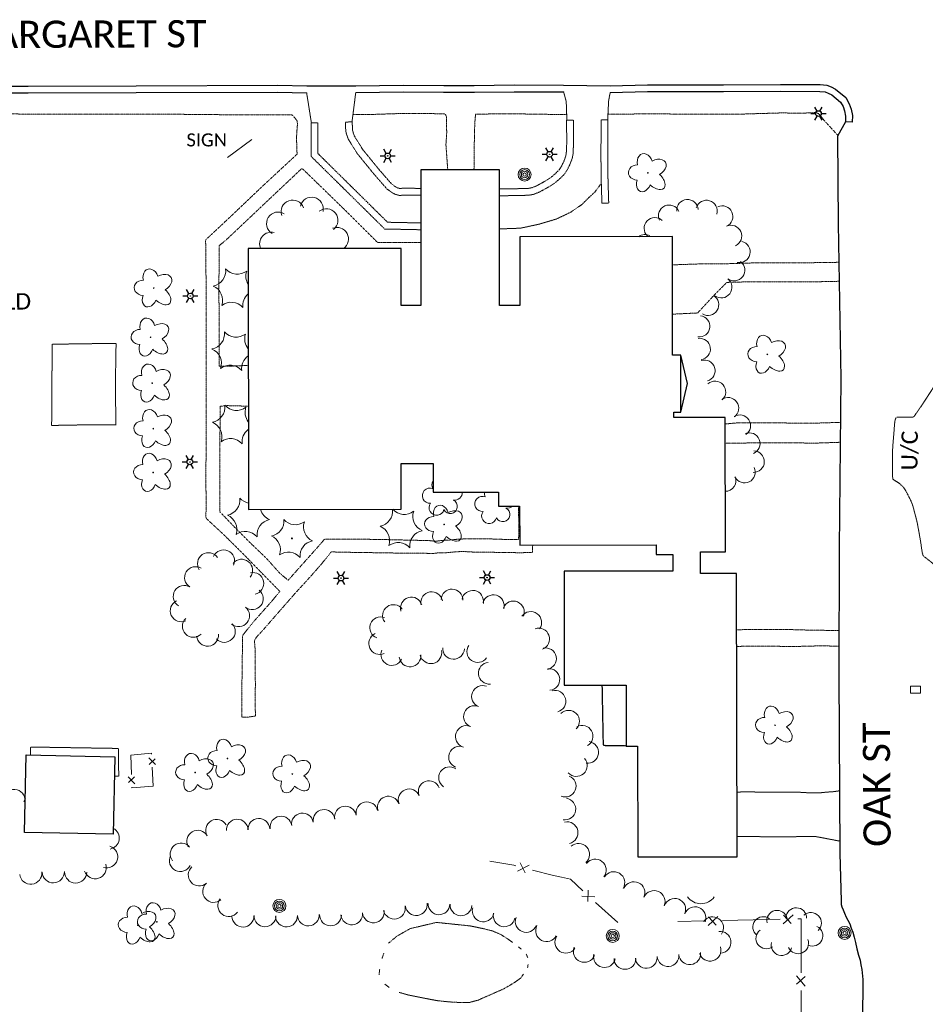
# Model space of a CAD drawing. Extents: x 386237 to 390135, y 96958 to 113752.
# Tile 12 of 116: x 387640 to 387973, y 97612 to 97974. Entities that reach past the tile are written whole.
import ezdxf
from ezdxf.enums import TextEntityAlignment as Align

# ---------------------------------------------------------------- set-up
doc = ezdxf.new("R2010")
doc.units = 0
doc.header["$MEASUREMENT"] = 0
for name, pattern in [('Wisdot3', [0.1875, 0.125, -0.0625]), ('Wisdot5', [0.1, 0.05, -0.05]), ('Wisdot6', [0.375, 0.125, -0.0625, 0.03125, -0.0625, 0.03125, -0.0625])]:
    doc.linetypes.add(name, pattern=pattern)
for name, color, linetype, lineweight in [('E_AREA', 51, 'Wisdot3', 18), ('E_BLD', 231, 'Continuous', 25), ('E_DRN', 41, 'Continuous', 18), ('E_DWY', 51, 'Wisdot3', 18), ('E_LAND_Vegetation', 81, 'Continuous', 18), ('E_LTG', 21, 'Continuous', 25), ('E_MISCPROP', 31, 'Continuous', 18), ('E_MISCPROP_HvyDash', 231, 'Wisdot3', 25), ('E_MISCPROP_Railing', 31, 'Continuous', 18), ('E_PATH_Sidewalk', 51, 'Wisdot5', 18), ('E_RDWY', 21, 'Continuous', 25), ('E_RDWY_Name', 21, 'Continuous', 18), ('E_SGN', 21, 'Continuous', 18), ('E_WTR', 131, 'Wisdot6', 18)]:
    doc.layers.add(name, color=color, linetype=linetype, lineweight=lineweight)
doc.styles.add('CalibriLight', font='calibril.ttf')

# ---------------------------------------------------------------- blocks, each defined once
blk = doc.blocks.new('CULV')
at = {"color": 0, "linetype": 'ByBlock', "lineweight": -2, "transparency": 16777216}
blk.add_arc((0, 12.3), 12.3, 216.8699, 323.1301, dxfattribs=at)
blk = doc.blocks.new('INLET')
at = {"color": 0, "linetype": 'ByBlock', "lineweight": -2, "transparency": 16777216, "flags": 128}
blk.add_lwpolyline([(-7.5, 10), (7.5, 10), (7.5, 0), (-7.5, 0)], close=True, dxfattribs=at)
blk = doc.blocks.new('LPOL')
at = {"color": 0, "linetype": 'ByBlock', "lineweight": -2, "transparency": 16777216}
for p, q in [((-4, 0), (-1.5, 0)), ((-0.75, 1.3), (-2, 3.46)), ((0.75, 1.3), (2, 3.46)), ((1.5, 0), (4, 0)), ((-2, -3.46), (-0.75, -1.3)), ((2, -3.46), (0.75, -1.3))]:
    blk.add_line(p, q, dxfattribs=at)
for radius in [1.5, 1.5, 1.5, 0.125]:
    blk.add_circle((0, 0), radius, dxfattribs=at)
blk = doc.blocks.new('CTRE')
at = {"color": 0, "linetype": 'ByBlock', "lineweight": -2, "transparency": 16777216}
blk.add_circle((0, 0), 0.223, dxfattribs=at)
for centre, start, end in [((-11.97, 8.96), 280.2067, 5.9716), ((1.81, 14.92), 220.2113, 305.9762), ((13.83, 5.89), 160.2113, 245.9762), ((-13.83, -5.9), 340.2113, 65.9762), ((-1.81, -14.93), 40.2113, 125.9762)]:
    blk.add_arc(centre, 7.87, start, end, dxfattribs=at)
at = {"color": 0, "linetype": 'ByBlock', "lineweight": -2, "transparency": 16777216, "extrusion": (0, 0, -1)}
blk.add_arc((-12.03, -9.04), 7.87, 354.0728, 79.7489, dxfattribs=at)
blk = doc.blocks.new('POLE')
at = {"color": 0, "linetype": 'ByBlock', "lineweight": -2, "transparency": 16777216}
for radius in [4.46, 3.35, 2.23, 1.12]:
    blk.add_circle((0, 0), radius, dxfattribs=at)
blk = doc.blocks.new('SIGN')
at = {"color": 0, "linetype": 'ByBlock', "lineweight": -2, "transparency": 16777216, "style": 'CalibriLight'}
blk.add_text('SIGN', height=12, dxfattribs=at).set_placement((0, 0), align=Align.MIDDLE_CENTER)
blk = doc.blocks.new('DTRE')
at = {"color": 0, "linetype": 'ByBlock', "lineweight": -2, "transparency": 16777216}
blk.add_circle((-0.18, 0), 0.183, dxfattribs=at)
for centre, major_axis, ratio in [((-1.87, 5.32), (1.36, -4.98), 0.782863), ((4.06, 2.74), (-5.27, -2.93), 0.691916), ((-5.87, 0.15), (4.93, -0.12), 0.832022), ((-2.49, -5.24), (1.8, 4.86), 0.716896), ((3.54, -3.71), (-5.01, 4.58), 0.560249)]:
    blk.add_ellipse(centre, major_axis=major_axis, ratio=ratio, start_param=1.570796, end_param=4.712389, dxfattribs=at)

msp = doc.modelspace()

# ---------------------------------------------------------------- linework, layer by layer
at = {"layer": 'E_BLD'}
for p, q in [((387816.39, 97918.76), (387787.44, 97918.73)), ((387787.44, 97918.73), (387787.5, 97868.93)), ((387816.46, 97868.91), (387816.39, 97918.76)), ((387880.02, 97894.19), (387823.87, 97894.12)), ((387823.87, 97894.12), (387823.9, 97868.92)), ((387880.08, 97850.66), (387880.02, 97894.19)), ((387780.23, 97889.86), (387723.96, 97889.8)), ((387723.96, 97889.8), (387724.07, 97793.95)), ((387780.25, 97868.92), (387780.23, 97889.86)), ((387787.5, 97868.93), (387780.25, 97868.92)), ((387823.9, 97868.92), (387816.46, 97868.91)), ((387883.04, 97850.66), (387880.08, 97850.66)), ((387883.06, 97829.65), (387883.04, 97850.66)), ((387885.48, 97840.17), (387883.04, 97850.66)), ((387883.06, 97829.65), (387885.48, 97840.17)), ((387880.46, 97827.74), (387880.45, 97829.65)), ((387880.45, 97829.65), (387883.06, 97829.65)), ((387899.41, 97827.76), (387880.46, 97827.74)), ((387899.47, 97778.33), (387899.41, 97827.76)), ((387780.22, 97810.85), (387791.99, 97810.86)), ((387780.24, 97794.01), (387780.22, 97810.85)), ((387791.99, 97810.86), (387792, 97800.31)), ((387792, 97800.31), (387816.06, 97800.34)), ((387816.06, 97800.34), (387816.06, 97795.11)), ((387724.07, 97793.95), (387780.24, 97794.01)), ((387816.06, 97795.11), (387823.81, 97795.12)), ((387823.81, 97795.12), (387823.83, 97780.84)), ((387823.83, 97780.84), (387874.07, 97780.91)), ((387874.07, 97780.91), (387874.07, 97777.37)), ((387874.07, 97777.37), (387880.14, 97777.38)), ((387880.14, 97777.38), (387880.15, 97771.31)), ((387890.32, 97778.32), (387899.47, 97778.33)), ((387890.33, 97770.4), (387890.32, 97778.32)), ((387880.15, 97771.31), (387840.14, 97771.26)), ((387840.14, 97771.26), (387840.19, 97729.41)), ((387903.61, 97770.42), (387890.33, 97770.4)), ((387903.74, 97666.33), (387903.61, 97770.42)), ((387840.19, 97729.41), (387862.97, 97729.44)), ((387862.97, 97729.44), (387863, 97706.96)), ((387863, 97706.96), (387867.2, 97706.96)), ((387867.2, 97706.96), (387867.25, 97666.29)), ((387641.81, 97675.29), (387642.41, 97703.79)), ((387642.41, 97703.79), (387674.99, 97703.1)), ((387674.99, 97703.1), (387674.39, 97674.61)), ((387674.39, 97674.61), (387641.81, 97675.29)), ((387867.25, 97666.29), (387903.74, 97666.33))]:
    msp.add_line(p, q, dxfattribs=at)
at = {"layer": 'E_DWY', "flags": 128}
for points in [[(387745.49, 97947.07), (387747.25, 97935.97)], [(387763.56, 97947.14), (387762.18, 97936.32)], [(387839.99, 97947.36), (387840.95, 97943.78), (387841.02, 97941.77), (387841.19, 97936.98)], [(387857.11, 97947.1), (387856.53, 97944.12), (387856.19, 97937.1)], [(387747.15, 97935.97), (387747.14, 97923.69), (387774.21, 97896.99), (387787.46, 97896.72)], [(387747.15, 97935.97), (387749.65, 97935.97), (387749.64, 97924.74), (387775.25, 97899.47), (387787.46, 97899.22)], [(387787.45, 97909.42), (387780.79, 97909.47), (387779.91, 97909.25), (387778.1, 97909.73), (387776.86, 97910.38), (387776.01, 97910.99), (387775.04, 97911.68), (387770.27, 97917.14), (387764.12, 97924.7), (387760.8, 97930), (387760.03, 97932.26), (387759.88, 97933.26), (387759.81, 97934.41), (387759.78, 97936.29), (387762.28, 97936.33)], [(387787.44, 97911.92), (387780.49, 97911.97), (387779.93, 97911.83), (387779.01, 97912.07), (387778.17, 97912.51), (387777.47, 97913.02), (387776.74, 97913.54), (387772.18, 97918.75), (387766.16, 97926.16), (387763.07, 97931.08), (387762.47, 97932.85), (387762.37, 97933.52), (387762.31, 97934.5), (387762.28, 97936.33)], [(387841.09, 97936.98), (387841.12, 97928.26), (387840.97, 97924.88), (387840.72, 97923.59), (387840.03, 97921.76), (387839.23, 97920.13), (387838.37, 97918.77), (387837.19, 97917.58), (387835.36, 97915.96), (387833.35, 97914.67), (387831.58, 97913.68), (387830.04, 97912.85), (387828.4, 97912.18), (387826.98, 97911.9), (387825.69, 97911.86), (387818.58, 97911.72), (387816.4, 97911.74)], [(387841.09, 97936.98), (387843.59, 97936.99), (387843.62, 97928.21), (387843.46, 97924.59), (387843.14, 97922.91), (387842.32, 97920.76), (387841.41, 97918.91), (387840.34, 97917.2), (387838.9, 97915.76), (387836.87, 97913.96), (387834.63, 97912.52), (387832.78, 97911.49), (387831.11, 97910.59), (387829.12, 97909.77), (387827.26, 97909.41), (387825.75, 97909.36), (387818.59, 97909.22), (387816.41, 97909.24)], [(387856.29, 97937.1), (387853.79, 97937.12), (387853.7, 97924.03), (387853.81, 97914.81), (387854.07, 97906.47), (387856.57, 97906.55)], [(387856.29, 97937.1), (387856.2, 97924.04), (387856.31, 97914.86), (387856.57, 97906.55)], [(387853.55, 97913.37), (387851.47, 97910.56), (387849.09, 97908.37), (387846.74, 97906), (387842.54, 97903.13), (387837.27, 97900.64), (387831.01, 97898.78), (387824.12, 97897.29), (387816.42, 97897.02)], [(387651.74, 97824.81), (387651.84, 97839.5), (387651.93, 97854.64), (387664.81, 97854.85), (387675.45, 97854.92)], [(387675.43, 97854.92), (387675.2, 97840.83), (387675.34, 97824.97), (387675.32, 97824.98), (387666.05, 97825.07), (387651.74, 97824.81)], [(387978.17, 97842.17), (387974.16, 97835.98), (387973.43, 97834.86), (387972.65, 97833.68), (387971.97, 97832.64), (387971, 97831.25), (387970.12, 97829.97), (387969.41, 97828.9), (387968.93, 97828.16), (387968.37, 97827.81), (387967.26, 97827.88), (387966.04, 97827.87), (387964.56, 97827.9), (387963.35, 97827.88), (387962.42, 97827.79), (387962.08, 97827.45), (387961.77, 97826.42), (387961.61, 97824.63), (387961.48, 97822.82), (387961.3, 97820.65), (387961.11, 97818.41), (387960.98, 97816.57), (387960.91, 97814.49), (387960.85, 97812.7), (387960.86, 97810.87), (387960.91, 97809.44), (387960.93, 97808.08), (387960.96, 97806.75), (387960.97, 97805.78), (387961.07, 97805.1), (387961.7, 97804.58), (387962.6, 97804.09), (387963.53, 97803.45), (387964.83, 97802.21), (387965.98, 97800.48), (387966.94, 97798.59), (387967.74, 97797.02), (387968.48, 97795.02), (387969.2, 97792.2), (387969.78, 97790.02), (387970.16, 97788.27), (387970.64, 97785.56), (387971.07, 97783.2), (387971.37, 97781.3), (387971.59, 97779.7), (387971.82, 97778.21), (387972.16, 97776.97), (387975.48, 97774.32), (387976.34, 97773.43), (387976.88, 97772.69), (387977.34, 97771.61), (387977.67, 97770.44), (387977.93, 97768.76), (387979.14, 97744.8), (387979.32, 97743.39), (387979.89, 97741.23), (387980.6, 97739.04), (387981.21, 97737.46), (387981.9, 97735.99), (387982.4, 97734.08), (387982.88, 97731.87), (387983.15, 97729.73), (387983.03, 97727.88), (387982.72, 97726.51), (387982.17, 97723.57), (387981.97, 97721.62), (387981.85, 97719.94), (387981.85, 97718.04), (387982.07, 97715.87), (387982.31, 97713.88), (387982.73, 97711.52), (387983.29, 97709.56), (387983.98, 97707.92), (387984.61, 97706.71), (387985.22, 97705.67), (387986.19, 97704.34), (387987.42, 97703.05), (387988.74, 97701.65), (387989.83, 97700.51), (387990.66, 97699.32), (387991.41, 97697.04), (387991.58, 97695.01), (387991.29, 97692.63), (387989.56, 97688.4), (387988.8, 97687.11), (387987.82, 97685.78), (387986.84, 97684.82), (387985.56, 97683.35), (387984.81, 97682.06), (387984.26, 97680.31), (387984.1, 97677.29), (387984.28, 97674.1), (387984.4, 97670.64), (387984.53, 97667.43), (387984.59, 97664.88), (387984.68, 97662.65), (387984.46, 97659.87), (387984.42, 97657.61), (387984.39, 97654.83), (387984.39, 97651.59), (387984.44, 97649.71), (387984.47, 97648.19)], [(387674.84, 97695.97), (387676.39, 97695.93), (387676.36, 97706.14), (387643.94, 97706.66), (387643.97, 97703.75)], [(387941.46, 97690.57), (387938.6, 97690.18), (387936.85, 97690.11), (387935.49, 97689.96), (387934.02, 97689.81), (387932.14, 97689.88), (387930.92, 97689.77), (387928.4, 97689.94), (387926.24, 97690.07), (387924.18, 97690.09), (387921.56, 97690.12), (387919.6, 97690.07), (387917.24, 97690.08), (387914.8, 97690.03), (387912.95, 97690.07), (387910.91, 97690.11), (387908.91, 97690.19), (387906.75, 97690.19), (387904.59, 97690.12), (387903.71, 97690.11)], [(387941.57, 97672.08), (387932.89, 97673.73), (387913.7, 97673.71), (387903.73, 97673.79)]]:
    msp.add_lwpolyline(points, dxfattribs=at)
at = {"layer": 'E_LAND_Vegetation'}
for centre, radius, start, end in [((387740.35, 97903.39), 4.26, 19.674, 199.6587), ((387747.37, 97904.41), 4.26, 346.7264, 166.7111), ((387878.77, 97901.87), 3.93, 24.1443, 204.129), ((387885.51, 97903.9), 3.93, 4.3134, 184.2981), ((387892.54, 97903.64), 3.93, 343.1838, 163.1685), ((387735.03, 97898.98), 4.26, 58.5161, 238.5007), ((387752.76, 97900.16), 4.26, 308.6026, 128.5873), ((387898.3, 97901.58), 3.93, 294.4711, 114.4557), ((387873.52, 97897.25), 3.93, 45.9378, 225.9225), ((387732.48, 97891.57), 4.26, 74.9824, 204.4989), ((387756.64, 97893.31), 4.26, 305.4565, 112.6216), ((387869.95, 97891.03), 3.93, 63.507, 126.921), ((387901.55, 97894.42), 3.93, 294.4711, 114.4557), ((387904.66, 97888.56), 3.93, 257.4338, 77.4185), ((387902.69, 97881.88), 3.93, 232.9344, 52.9191), ((387710.02, 97881.65), 5.72, 281.1976, 6.9625), ((387720.01, 97886.11), 5.72, 221.1976, 306.9626), ((387728.87, 97879.7), 5.72, 161.1976, 211.1413), ((387897.95, 97875.6), 3.93, 232.9344, 52.9191), ((387708.89, 97870.77), 5.72, 341.1976, 66.9625), ((387717.75, 97864.35), 5.72, 41.1976, 126.9625), ((387727.74, 97868.81), 5.72, 131.1487, 186.9626), ((387893.09, 97869.15), 3.93, 238.7309, 58.7156), ((387889.82, 97861.24), 3.93, 262.7894, 82.7741), ((387709.58, 97858.52), 5.72, 281.1976, 6.9625), ((387719.57, 97862.98), 5.72, 221.1976, 306.9626), ((387728.43, 97856.56), 5.72, 161.1976, 219.3309), ((387890.02, 97852.9), 3.93, 277.8045, 97.7892), ((387708.45, 97847.63), 5.72, 341.1976, 66.9625), ((387727.3, 97845.68), 5.72, 125.1586, 186.9626), ((387891.75, 97844.91), 3.93, 287.0991, 107.0838), ((387717.31, 97841.22), 5.72, 41.1976, 126.9625), ((387895.66, 97837.15), 3.93, 311.4918, 131.4765), ((387900.44, 97831.15), 3.93, 306.229, 126.2137), ((387709.74, 97831.58), 5.72, 281.1976, 6.9625), ((387719.73, 97836.04), 5.72, 221.1976, 306.9626), ((387728.59, 97829.63), 5.72, 161.1976, 217.2483), ((387904.8, 97824.76), 3.93, 302.8696, 122.8543), ((387708.61, 97820.7), 5.72, 341.1976, 66.9625), ((387727.46, 97818.74), 5.72, 126.7488, 186.9626), ((387717.47, 97814.28), 5.72, 41.1976, 126.9625), ((387908.28, 97818.18), 3.93, 292.0752, 112.0599), ((387909.84, 97811.5), 3.93, 268.4018, 88.3865), ((387906.51, 97807.64), 3.93, 205.7491, 25.7337), ((387899.44, 97804.54), 3.93, 270.0201, 21.6655), ((387790.79, 97798.99), 2.78, 67.3809, 275.1539), ((387794.53, 97802.84), 2.97, 148.7198, 205.6439), ((387715.25, 97797.45), 5.72, 281.1976, 6.9625), ((387725.24, 97801.91), 5.72, 221.1976, 258.1779), ((387798.31, 97795.05), 2.61, 206.766, 64.6986), ((387799.84, 97800.35), 2.97, 262.0608, 359.3407), ((387810.12, 97795.98), 2.78, 67.3809, 275.1539), ((387813.87, 97799.83), 2.97, 170.2596, 205.6439), ((387734.1, 97795.5), 5.72, 195.6671, 246.9626), ((387771.41, 97793.38), 5.72, 281.1976, 6.3537), ((387781.4, 97797.84), 5.72, 222.0105, 306.9626), ((387793.29, 97794.59), 2.78, 144.0579, 345.0689), ((387817.64, 97792.04), 2.61, 206.766, 64.6986), ((387819.17, 97797.34), 2.97, 262.0608, 311.4767), ((387714.12, 97786.57), 5.72, 341.1976, 66.9625), ((387732.97, 97784.61), 5.72, 101.1976, 186.9626), ((387790.27, 97791.42), 5.72, 161.1976, 246.9626), ((387812.62, 97791.58), 2.78, 144.0579, 345.0689), ((387770.29, 97782.49), 5.72, 341.1976, 66.9625), ((387722.98, 97780.15), 5.72, 41.1976, 126.9625), ((387789.14, 97780.54), 5.72, 101.1976, 186.9626), ((387779.15, 97776.08), 5.72, 41.1976, 126.9625), ((387709.39, 97774.02), 4.03, 33.8844, 213.8691), ((387714.96, 97775.05), 4.03, 336.5318, 156.5164), ((387721.59, 97771.62), 4.03, 321.1826, 141.1673), ((387704.67, 97768.9), 4.03, 58.6243, 238.6089), ((387725.69, 97766.74), 4.03, 282.0267, 102.0114), ((387700.48, 97762.02), 4.03, 58.6243, 238.6089), ((387725.52, 97761.19), 4.03, 230.8157, 50.8004), ((387784.01, 97757.74), 3.99, 16.3108, 196.2955), ((387791.46, 97759.71), 3.99, 9.2135, 189.1982), ((387798.94, 97760.7), 3.99, 358.3062, 178.2909), ((387806.55, 97760.19), 3.99, 349.1769, 169.1616), ((387814.13, 97758.58), 3.99, 343.4698, 163.4545), ((387699.38, 97756.72), 4.03, 114.8585, 294.8432), ((387720.48, 97754.91), 4.03, 230.6214, 50.6061), ((387777.43, 97754.97), 3.99, 36.1233, 216.108), ((387821.51, 97756.28), 3.99, 336.9346, 156.9192), ((387703.84, 97751.02), 4.03, 134.4105, 314.3952), ((387772.7, 97750.46), 3.99, 69.27, 249.2546), ((387827.9, 97752.41), 3.99, 324.4318, 144.4165), ((387715.24, 97749.15), 4.03, 223.9219, 43.9066), ((387830.82, 97746.35), 3.99, 289.8142, 109.7988), ((387709.06, 97747.76), 4.03, 185.0388, 5.0234), ((387772.34, 97744.7), 3.99, 114.6918, 294.6765), ((387799.5, 97742.9), 3.99, 177.4856, 357.4703), ((387808.41, 97741.71), 3.99, 144.976, 324.9607), ((387833.32, 97739.11), 3.99, 281.5318, 101.5165), ((387776.8, 97740.64), 3.99, 155.3474, 335.3321), ((387783.51, 97740.14), 3.99, 186.2482, 6.2328), ((387791.17, 97741.28), 3.99, 192.3651, 12.3498), ((387812.66, 97733.78), 3.99, 95.5104, 275.4951), ((387834.56, 97731.48), 3.99, 275.2177, 95.2023), ((387810.15, 97725.26), 3.99, 68.3312, 248.3159), ((387836.8, 97723.48), 3.99, 284.9173, 104.902), ((387807.21, 97717.85), 3.99, 68.3312, 248.3159), ((387841.82, 97716.13), 3.99, 314.9768, 134.9615), ((387804.2, 97710.52), 3.99, 69.5771, 249.5618), ((387846.78, 97710.64), 3.99, 299.3742, 119.3588), ((387801.73, 97702.93), 3.99, 68.8703, 248.855), ((387848.83, 97704.7), 3.99, 262.1383, 82.123), ((387844.7, 97699.85), 3.99, 221.5, 41.4847), ((387798.05, 97695.37), 3.99, 55.6966, 235.6813), ((387840.57, 97692.31), 3.99, 248.0597, 68.0444), ((387790.57, 97690.26), 3.99, 21.4456, 201.4303), ((387637.9, 97687.07), 4.05, 355.6386, 175.6233), ((387783.2, 97687.29), 3.99, 22.2433, 202.228), ((387645.5, 97685.54), 4.05, 147.5594, 166.856), ((387767.65, 97682.49), 3.99, 12.4181, 192.4028), ((387775.55, 97684.58), 3.99, 18.0991, 198.0838), ((387840.41, 97683.87), 4.02, 261.2387, 81.2233), ((387743.96, 97678.4), 3.99, 8.559, 188.5437), ((387751.86, 97679.7), 3.99, 9.5554, 189.5401), ((387759.77, 97680.93), 3.99, 10.549, 190.5337), ((387712.41, 97676.06), 4.02, 29.9194, 209.9041), ((387719.96, 97676.13), 3.99, 2.229, 182.2137), ((387727.92, 97676.44), 3.99, 2.229, 182.2137), ((387736.07, 97677.23), 3.99, 8.3486, 188.3333), ((387841.25, 97675.16), 4.02, 282.7393, 102.7239), ((387672.54, 97673.17), 4.07, 280.5408, 62.1794), ((387705.45, 97672.05), 4.02, 29.9194, 209.9041), ((387699.35, 97667.38), 4.02, 38.9334, 218.918), ((387845.49, 97667.21), 4.02, 312.0877, 132.0724), ((387671.98, 97666.3), 4.07, 253.0417, 73.0263), ((387667.75, 97662.32), 4.07, 197.8727, 17.8574), ((387699.05, 97664.93), 4.02, 153.496, 333.4806), ((387851.63, 97661.46), 4.02, 322.7191, 142.7038), ((387644.05, 97660.31), 4.07, 186.2975, 6.2822), ((387652.35, 97660.79), 4.07, 181.4983, 1.483), ((387660.56, 97660.76), 4.07, 179.1853, 359.17), ((387706, 97659.63), 4.02, 131.4013, 311.386), ((387858.44, 97656.83), 4.02, 328.333, 148.3177), ((387711.31, 97653.59), 4.02, 131.2049, 311.1896), ((387865.85, 97653.14), 4.02, 335.3218, 155.3065), ((387873.28, 97649.91), 4.02, 337.2372, 157.2219), ((387716.86, 97648.43), 4.02, 142.5711, 322.5558), ((387785.79, 97648.76), 4.02, 188.2354, 8.22), ((387794.16, 97649.07), 4.02, 178.1197, 358.1044), ((387802.25, 97648.69), 4.02, 176.0634, 356.0481), ((387880.83, 97647.01), 4.02, 338.7132, 158.6979), ((387762.09, 97645.35), 4.02, 184.7094, 4.6941), ((387770.03, 97646.11), 4.02, 186.1664, 6.1511), ((387777.73, 97647.46), 4.02, 191.7714, 11.7561), ((387810.42, 97646.47), 4.02, 164.275, 344.2597), ((387818.14, 97644.67), 4.02, 167.1255, 347.1101), ((387888.25, 97643.93), 4.02, 338.8244, 158.8091), ((387918.49, 97642.84), 3.8, 12.2195, 192.2042), ((387925.54, 97643.8), 3.8, 358.9045, 178.8892), ((387930.95, 97642.06), 3.8, 313.2507, 133.2354), ((387722.07, 97644.53), 4.02, 181.6401, 1.6248), ((387730.19, 97644.67), 4.02, 179.3797, 359.3644), ((387738.1, 97644.59), 4.02, 182.7276, 2.7123), ((387746.12, 97644.98), 4.02, 182.7276, 2.7123), ((387754.29, 97644.98), 4.02, 178.7239, 358.7086), ((387826.22, 97642.55), 4.02, 158.162, 338.1467), ((387894.75, 97640.26), 4.02, 324.7446, 144.7293), ((387913.38, 97640.53), 3.8, 52.8941, 232.8788), ((387833.74, 97639.18), 4.02, 152.1853, 332.17), ((387897.51, 97634.92), 4.02, 276.7276, 96.7122), ((387914.5, 97636.35), 3.8, 126.7574, 306.742), ((387931.51, 97637.34), 3.8, 244.5959, 64.5806), ((387840.79, 97634.93), 4.02, 146.2812, 326.2659), ((387920.12, 97633.85), 3.8, 164.6209, 344.6056), ((387926.23, 97634.5), 3.8, 202.5043, 22.489), ((387847.59, 97631.58), 4.02, 157.8202, 337.8049), ((387886.34, 97630.75), 4.02, 186.0292, 6.0139), ((387893.82, 97632.02), 4.02, 197.1526, 17.1372), ((387855.01, 97629.67), 4.02, 167.3782, 347.3629), ((387862.53, 97629), 4.02, 180.262, 0.2467), ((387870.38, 97629.4), 4.02, 184.5813, 4.566), ((387878.39, 97630.05), 4.02, 184.6981, 4.6827)]:
    msp.add_arc(centre, radius, start, end, dxfattribs=at)
at = {"layer": 'E_MISCPROP_HvyDash', "flags": 128}
msp.add_lwpolyline([(387854.08, 97729.43), (387854.51, 97707.29), (387863, 97707.15)], dxfattribs=at)
at = {"layer": 'E_MISCPROP_Railing'}
for p, q in [((387689.92, 97700.2), (387687.49, 97702.71)), ((387687.62, 97700.2), (387689.76, 97702.3)), ((387679.89, 97695.72), (387682.27, 97693.13)), ((387682.2, 97695.66), (387680, 97693.6)), ((387823.99, 97664.09), (387825.86, 97660.45)), ((387823.06, 97661.09), (387827.32, 97663.24)), ((387849.02, 97654.02), (387848.87, 97649.93)), ((387846.74, 97651.86), (387851.51, 97651.66)), ((387893.11, 97641.06), (387896.73, 97644.36)), ((387893.21, 97644.28), (387896.05, 97641.19)), ((387920.76, 97641.67), (387924.37, 97644.97)), ((387920.85, 97644.89), (387923.7, 97641.8)), ((387925.59, 97622.53), (387928.8, 97618.83)), ((387928.81, 97622.35), (387925.66, 97619.58))]:
    msp.add_line(p, q, dxfattribs=at)
at = {"layer": 'E_MISCPROP_Railing', "flags": 128}
for points in [[(387688.49, 97703.98), (387688.47, 97704.4), (387680.9, 97703.68)], [(387680.9, 97703.68), (387681.1, 97696.58)], [(387689.1, 97692.26), (387688.73, 97699.31)], [(387681.24, 97691.89), (387681.24, 97691.71), (387689.12, 97692.26)], [(387812.9, 97664.74), (387821.64, 97663.19), (387822.38, 97663)], [(387828.56, 97661.43), (387836.3, 97659.46), (387839.22, 97658.84)], [(387839.22, 97658.84), (387842.56, 97658.14), (387847.08, 97653.85)], [(387851.74, 97649.5), (387859.92, 97642.2)], [(387882.04, 97642.54), (387891.92, 97642.76)], [(387898.45, 97642.91), (387909.69, 97643.15)], [(387909.69, 97643.15), (387919.57, 97643.37)], [(387926.1, 97643.51), (387927.35, 97643.54), (387927.34, 97633.56)], [(387927.34, 97633.56), (387927.32, 97623.68)], [(387927.31, 97617.14), (387927.3, 97605.91)]]:
    msp.add_lwpolyline(points, dxfattribs=at)
at = {"layer": 'E_PATH_Sidewalk', "flags": 128}
for points in [[(387588.53, 97939.8), (387596.7, 97939.44), (387614.28, 97939.27), (387629.97, 97939.36), (387647.6, 97939.15), (387673.92, 97939.13), (387694.53, 97939.18), (387713.57, 97939), (387729.66, 97938.95), (387740.06, 97938.97), (387740.84, 97938.16), (387741.35, 97937.57), (387741.83, 97937), (387742.02, 97936.63), (387742.08, 97936.11), (387742.09, 97935), (387741.92, 97933.04), (387741.83, 97931.33), (387741.79, 97929.73), (387741.87, 97928), (387741.89, 97926.5), (387741.99, 97924.5), (387729.39, 97912.83), (387717.81, 97901.82), (387708.48, 97893.09), (387708.35, 97892.85), (387708.48, 97885.7), (387708.53, 97866.7), (387708.51, 97851.25), (387708.53, 97837.23), (387708.6, 97823.06), (387708.45, 97806.86), (387708.51, 97798.74), (387708.49, 97791.14), (387708.65, 97790.59), (387715.09, 97784.63), (387722.37, 97777.42), (387728.9, 97770.71), (387735.66, 97763.82), (387732.15, 97759.63), (387726.04, 97752.76), (387722.08, 97747.81), (387721.97, 97747.53), (387721.83, 97739.12), (387721.67, 97726.83), (387721.67, 97717.58), (387723.94, 97717.64), (387726.69, 97718.03), (387726.53, 97723.41), (387726.65, 97729.22), (387726.57, 97737.03), (387726.62, 97741.73), (387726.35, 97745.35), (387726.36, 97745.83), (387726.95, 97746.9), (387729.81, 97750.03), (387736.45, 97757.64), (387741.82, 97763.76), (387746.74, 97769.1), (387750.9, 97773.85), (387753.23, 97776.67), (387753.9, 97777.53), (387754.31, 97778.1), (387754.53, 97778.35), (387760.48, 97778.21), (387770.44, 97778.06), (387778.45, 97777.93), (387786.44, 97777.88), (387790.71, 97777.81), (387792.31, 97777.78), (387793.63, 97777.99), (387796.26, 97778), (387798.47, 97778.2), (387800, 97778.35), (387801.2, 97778.39), (387802.27, 97778.55), (387803.09, 97778.49), (387808.14, 97778.22), (387813.46, 97778.21), (387823.58, 97778.05), (387828.51, 97778.11), (387828.62, 97780.85)], [(387762.53, 97939.06), (387770.11, 97939.1), (387781.21, 97939.46), (387796.01, 97939.34), (387796.54, 97939.04), (387796.98, 97938.22), (387796.97, 97937.1), (387796.91, 97935.31), (387797.01, 97932.39), (387796.71, 97928.01), (387797.38, 97918.74)], [(387807.03, 97918.75), (387807.1, 97926.37), (387807.19, 97930.69), (387807.28, 97934.54), (387807.33, 97935.94), (387807.44, 97937.22), (387807.53, 97938.3), (387807.62, 97939.02), (387807.65, 97939.16), (387816.23, 97939.32), (387825.73, 97939.25), (387832.66, 97939.13), (387841.11, 97939.09)], [(387856.29, 97939.13), (387868.59, 97939.28), (387881.14, 97939.24), (387895.37, 97939.22), (387905.38, 97939.21), (387919.28, 97939.62), (387928.9, 97939.6), (387932.64, 97939.76), (387933.32, 97939.53), (387933.92, 97939.19), (387934.55, 97938.47), (387935.13, 97937.71), (387935.93, 97936.71), (387940.83, 97931.38)], [(387724.01, 97846.89), (387717.74, 97846.61), (387713.53, 97846.58), (387713.29, 97846.56), (387713.31, 97859.62), (387713.29, 97869.04), (387713.19, 97874.76), (387713.37, 97886.07), (387713.3, 97890.88), (387715.76, 97892.84), (387733.9, 97909.97), (387743.79, 97919.29), (387752.01, 97911.34), (387760.47, 97903.08), (387765.08, 97898.5), (387771.59, 97892.05), (387787.47, 97891.99)], [(387941.14, 97884.76), (387926.75, 97884.54), (387910.42, 97884.55), (387900.33, 97884.24), (387889.96, 97884.16), (387880.03, 97883.82)], [(387941.27, 97877.78), (387931.52, 97877.57), (387920.36, 97877.6), (387907.73, 97877.58), (387900.03, 97877.38), (387899.78, 97877.17), (387895.15, 97872.5), (387889.29, 97866.18), (387889.04, 97866.13), (387880.06, 97865.7)], [(387823.38, 97795.12), (387823.55, 97785.63), (387823.42, 97783.09), (387823.4, 97782.92), (387819.34, 97782.9), (387812.66, 97783.13), (387807.37, 97783.14), (387804.95, 97783.15), (387803.39, 97783.1), (387801.53, 97783.07), (387797.62, 97782.68), (387795.02, 97782.56), (387793.6, 97782.34), (387793.3, 97782.28), (387793.17, 97782.25), (387792.9, 97782.23), (387790.65, 97782.5), (387771.16, 97782.95), (387753.89, 97783.09), (387752.22, 97783.02), (387752.04, 97782.98), (387749.5, 97780.03), (387742.41, 97772.1), (387738.7, 97767.92), (387735.59, 97770.54), (387730.9, 97775.8), (387724.15, 97782.28), (387719.42, 97787.02), (387713.61, 97793.06), (387713.54, 97800.33), (387713.58, 97815.27), (387713.72, 97831.86), (387716.25, 97832.1), (387724.03, 97831.89)], [(387941.75, 97825.94), (387934.06, 97825.71), (387923.02, 97825.71), (387911.02, 97825.74), (387904.59, 97825.82), (387899.41, 97825.35)], [(387941.67, 97818.63), (387932.64, 97818.32), (387920.33, 97818.45), (387909.91, 97818.43), (387904.97, 97818.31), (387899.42, 97818.36)], [(387941.24, 97749.48), (387931.5, 97749.58), (387921.45, 97749.86), (387914.9, 97749.79), (387910.47, 97749.81), (387907.29, 97749.81), (387903.63, 97749.74)], [(387941.22, 97743.71), (387934.61, 97743.84), (387925.91, 97743.62), (387916.79, 97743.67), (387910.29, 97743.69), (387907.72, 97743.71), (387903.64, 97743.62)]]:
    msp.add_lwpolyline(points, dxfattribs=at)
at = {"layer": 'E_RDWY', "flags": 128}
for points in [[(387588.54, 97949.55), (387597.64, 97949.47), (387643.12, 97949.5), (387682.79, 97949.64), (387734.94, 97949.78), (387745.53, 97949.57), (387763.53, 97949.64)], [(387763.53, 97949.64), (387781.02, 97949.86), (387795.89, 97949.73), (387807.14, 97949.73)], [(387807.14, 97949.73), (387821.79, 97949.91), (387840, 97949.86)], [(387840, 97949.86), (387857.04, 97949.6), (387870.81, 97949.98), (387898.82, 97950.02), (387919.67, 97950.11), (387934.31, 97950.03), (387936.74, 97949.85), (387938.31, 97949.22), (387939.95, 97948.34), (387943.69, 97945.28), (387945.01, 97943.02), (387945.73, 97941.06), (387946.16, 97938.7), (387946.13, 97936.28), (387943.63, 97936.31)], [(387588.52, 97947.05), (387597.65, 97946.97), (387643.13, 97947), (387682.8, 97947.14), (387734.92, 97947.28), (387745.49, 97947.07)], [(387763.56, 97947.14), (387781.02, 97947.36), (387795.87, 97947.23), (387807.17, 97947.23)], [(387807.17, 97947.23), (387821.8, 97947.41), (387839.99, 97947.36)], [(387857.11, 97947.1), (387870.84, 97947.48), (387898.83, 97947.52), (387919.67, 97947.61), (387934.21, 97947.53), (387936.16, 97947.39), (387937.25, 97946.95), (387938.55, 97946.25), (387941.76, 97943.63), (387942.74, 97941.95), (387943.31, 97940.4), (387943.66, 97938.49), (387943.63, 97936.31)], [(387943.63, 97936.31), (387940.66, 97931.08), (387940.89, 97898.93), (387941.9, 97842.06), (387941.3, 97779.57), (387941.2, 97733.26), (387941.6, 97667.58), (387942, 97650.12), (387942, 97649.38), (387942.08, 97648.79), (387942.31, 97647.92), (387942.71, 97646.9), (387943.23, 97645.64), (387943.84, 97644.16), (387944.47, 97643.01), (387945.17, 97641.67), (387945.75, 97640.16), (387946.28, 97638.61), (387946.85, 97636.82), (387947.31, 97634.8), (387947.84, 97632.49), (387948.4, 97630.18), (387948.96, 97628.3), (387949.29, 97626.62), (387949.59, 97624.88), (387949.72, 97623.72), (387949.83, 97622.5), (387949.94, 97621.27), (387949.91, 97606.21)]]:
    msp.add_lwpolyline(points, dxfattribs=at)
at = {"layer": 'E_SGN'}
msp.add_line((387716.42, 97923.24), (387725.38, 97929.84), dxfattribs=at)
at = {"layer": 'E_WTR', "flags": 128}
for points in [[(387775.64, 97634.6), (387775.65, 97634.61), (387778.6, 97637.1), (387781.26, 97638.66), (387783.56, 97639.93), (387793.23, 97642.22), (387803.31, 97641.17)], [(387803.31, 97641.17), (387805.66, 97640.92), (387808.4, 97640.36), (387810.94, 97639.82), (387813.78, 97639.1), (387817.01, 97637.71), (387820.07, 97635.71), (387821.23, 97634.85)], [(387773.22, 97628.98), (387773.9, 97630.91)], [(387823.36, 97633.26), (387824.4, 97632.42)], [(387826.26, 97630.54), (387826.79, 97629.32)], [(387772.17, 97622.99), (387772.12, 97623.1), (387772.37, 97625)], [(387826.91, 97626.75), (387826.76, 97625.76), (387826.59, 97625.48)], [(387825.19, 97623.21), (387824.3, 97621.81), (387821.7, 97620), (387818.08, 97617.85), (387815.21, 97616.6), (387812.35, 97615.31), (387810.06, 97614.37), (387808.7, 97613.69)], [(387775.88, 97618.33), (387775.66, 97618.44), (387774.24, 97619.54)], [(387808.72, 97613.7), (387805.37, 97612.82), (387802.76, 97612.74), (387797.91, 97613.01), (387793.38, 97613.49), (387788.38, 97614.45), (387782.91, 97615.53), (387779.54, 97616.51)]]:
    msp.add_lwpolyline(points, dxfattribs=at)

# ---------------------------------------------------------------- block references
at = {"layer": 'E_DRN'}
for name, p, xscale, yscale, zscale in [('INLET', (387969.37, 97726.47), 0.25, 0.25, 0.25), ('CULV', (387890.48, 97649.1), 0.5, 0.5, 0.5)]:
    msp.add_blockref(name, p, dxfattribs=dict(at, xscale=xscale, yscale=yscale, zscale=zscale))
at = {"layer": 'E_LAND_Vegetation'}
for name, p, xscale, yscale, zscale in [('DTRE', (387871.11, 97917.65), 0.6769248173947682, 0.6769248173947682, 0.6769248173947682), ('DTRE', (387689.38, 97875.29), 0.6769248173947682, 0.6769248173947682, 0.6769248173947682), ('DTRE', (387688.24, 97857.21), 0.6769248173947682, 0.6769248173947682, 0.6769248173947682), ('DTRE', (387915.01, 97850.92), 0.6769248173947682, 0.6769248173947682, 0.6769248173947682), ('DTRE', (387688.85, 97840.33), 0.6769248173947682, 0.6769248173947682, 0.6769248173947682), ('DTRE', (387689.24, 97823.63), 0.6769248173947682, 0.6769248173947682, 0.6769248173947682), ('DTRE', (387689.17, 97807.53), 0.6769248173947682, 0.6769248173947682, 0.6769248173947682), ('DTRE', (387796.17, 97788.47), 0.6769248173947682, 0.6769248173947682, 0.6769248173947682), ('CTRE', (387740.1, 97783.32), 0.7108526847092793, 0.7108526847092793, 0.7108526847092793), ('DTRE', (387917.83, 97714.65), 0.6769248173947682, 0.6769248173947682, 0.6769248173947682), ('DTRE', (387716.47, 97702.46), 0.6769248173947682, 0.6769248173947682, 0.6769248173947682), ('DTRE', (387704.65, 97697.28), 0.6769248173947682, 0.6769248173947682, 0.6769248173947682), ('DTRE', (387740.36, 97696.74), 0.6769248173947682, 0.6769248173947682, 0.6769248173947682), ('DTRE', (387690.56, 97642.4), 0.6769248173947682, 0.6769248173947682, 0.6769248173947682), ('DTRE', (387683.56, 97641.21), 0.6769248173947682, 0.6769248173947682, 0.6769248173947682)]:
    msp.add_blockref(name, p, dxfattribs=dict(at, xscale=xscale, yscale=yscale, zscale=zscale))
at = {"layer": 'E_LTG', "xscale": 0.692840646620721, "yscale": 0.692840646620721, "zscale": 0.692840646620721}
for p in [(387933.69, 97939.4), (387775.31, 97923.87), (387834.85, 97924.46), (387702.74, 97872.38), (387702.56, 97811.4), (387758.14, 97768.72), (387811.86, 97768.94)]:
    msp.add_blockref('LPOL', p, dxfattribs=at)
at = {"layer": 'E_MISCPROP', "xscale": 0.5377037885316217, "yscale": 0.5377037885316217, "zscale": 0.5377037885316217}
for p in [(387825.65, 97917), (387735.48, 97648.27), (387858.04, 97637.25), (387943.31, 97638.35)]:
    msp.add_blockref('POLE', p, dxfattribs=at)
at = {"layer": 'E_SGN', "xscale": 0.3999999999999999, "yscale": 0.3999999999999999, "zscale": 0.3999999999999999}
msp.add_blockref('SIGN', (387708.76, 97929.73), dxfattribs=at)

# ---------------------------------------------------------------- texts
at = {"layer": 'E_AREA', "style": 'CalibriLight'}
msp.add_text('ATHLETIC FIELD', height=6, rotation=0.226, dxfattribs=at).set_placement((387614.57, 97870.3), align=Align.MIDDLE_CENTER)
at = {"layer": 'E_RDWY_Name', "style": 'CalibriLight'}
for s, rotation, p in [('MARGARET ST', 0.2263, (387617.09, 97963.41)), ('OAK ST', 90.4059, (387960.26, 97669.99))]:
    msp.add_text(s, height=10, rotation=rotation, dxfattribs=at).set_placement(p)
msp.add_text('U/C', height=6, rotation=89.4585, dxfattribs=at).set_placement((387967.16, 97815.58), align=Align.MIDDLE_CENTER)

doc.saveas('drawing.dxf')
